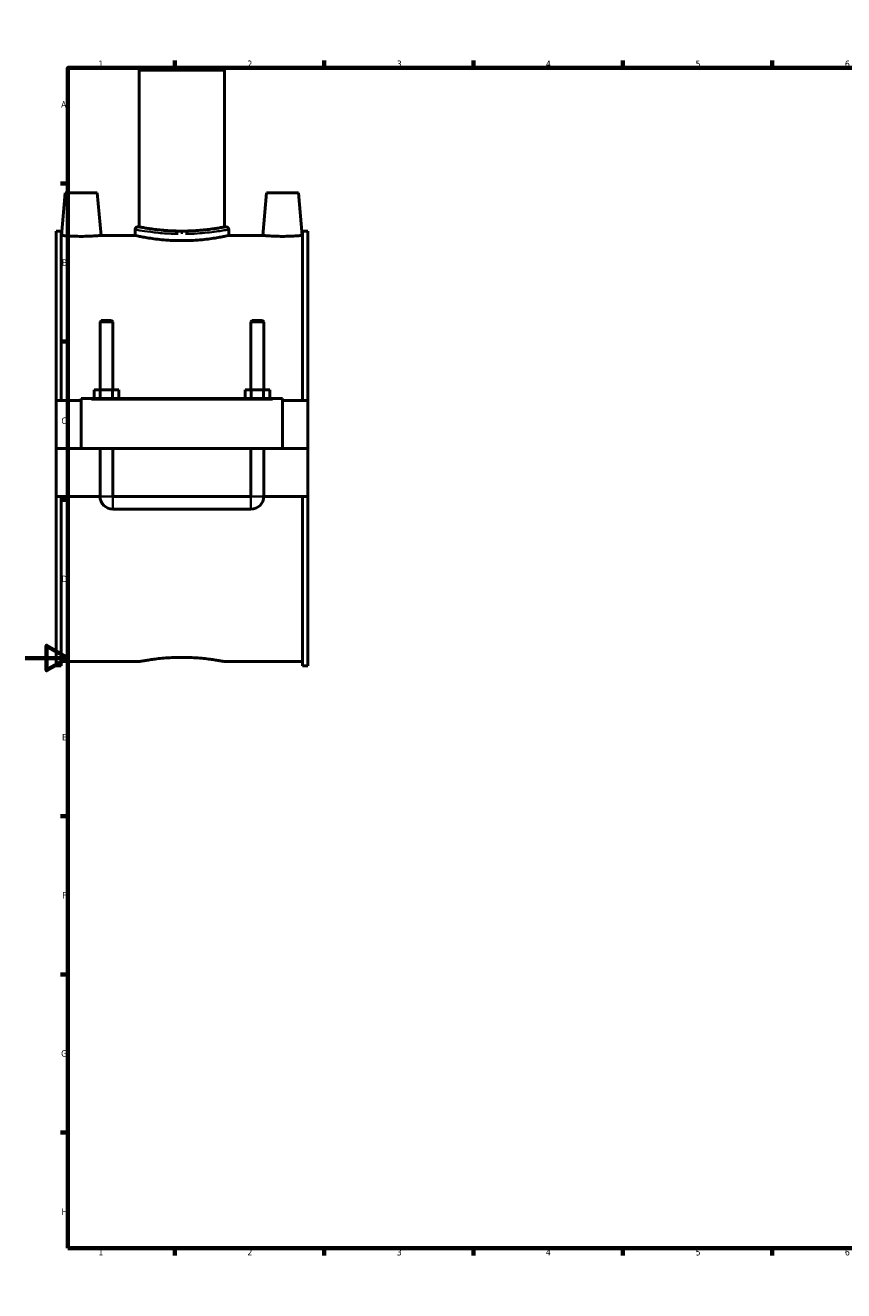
# Model space of a CAD drawing. Header units: millimetres. Extents: x 0 to 1126, y -37 to 1112.
# Tile 1 of 4: x 0 to 384, y 0 to 594. Entities that reach past the tile are written whole.
import ezdxf

# ---------------------------------------------------------------- set-up
doc = ezdxf.new("R2010")
doc.units = ezdxf.units.MM
for name, color, linetype, lineweight in [('Border (ANSI)', 7, 'Continuous', 70), ('Visible (ANSI)', 7, 'Continuous', 50), ('Visible Narrow (ANSI)', 7, 'Continuous', 35)]:
    doc.layers.add(name, color=color, linetype=linetype, lineweight=lineweight)
doc.styles.add('Note Text (ANSI)', font='tahoma.ttf')

# ---------------------------------------------------------------- blocks, each defined once
blk = doc.blocks.new('Borders Default Border')
at = {"layer": 'Border (ANSI)'}
for p, q in [((70.08, 574), (70.08, 577.45)), ((140.17, 574), (140.17, 577.45)), ((210.25, 574), (210.25, 577.45)), ((280.33, 574), (280.33, 577.45)), ((350.42, 574), (350.42, 577.45)), ((490.58, 574), (490.58, 577.45)), ((560.67, 574), (560.67, 577.45)), ((630.75, 574), (630.75, 577.45)), ((700.83, 574), (700.83, 577.45)), ((770.92, 574), (770.92, 577.45)), ((20, 519.75), (16.55, 519.75)), ((821, 519.75), (824.45, 519.75)), ((20, 445.5), (16.55, 445.5)), ((821, 445.5), (824.45, 445.5)), ((20, 371.25), (16.55, 371.25)), ((821, 371.25), (824.45, 371.25)), ((20, 222.75), (16.55, 222.75)), ((821, 222.75), (824.45, 222.75)), ((20, 148.5), (16.55, 148.5)), ((821, 148.5), (824.45, 148.5)), ((20, 74.25), (16.55, 74.25)), ((821, 74.25), (824.45, 74.25)), ((70.08, 20), (70.08, 16.55)), ((140.17, 20), (140.17, 16.55)), ((210.25, 20), (210.25, 16.55)), ((280.33, 20), (280.33, 16.55)), ((350.42, 20), (350.42, 16.55)), ((490.58, 20), (490.58, 16.55)), ((560.67, 20), (560.67, 16.55)), ((630.75, 20), (630.75, 16.55)), ((700.83, 20), (700.83, 16.55)), ((770.92, 20), (770.92, 16.55))]:
    blk.add_line(p, q, dxfattribs=at)
at = {"layer": 'Border (ANSI)', "flags": 128}
for points in [[(420.5, 594), (420.5, 574), (414.73, 584), (426.27, 584), (420.5, 574)], [(20, 20), (20, 574), (821, 574), (821, 20), (20, 20)], [(0, 297), (20, 297), (10, 302.77), (10, 291.23), (20, 297)], [(841, 297), (821, 297), (831, 302.77), (831, 291.23), (821, 297)], [(420.5, 0), (420.5, 20), (414.73, 10), (426.27, 10), (420.5, 20)]]:
    blk.add_lwpolyline(points, dxfattribs=at)
at = {"layer": 'Border (ANSI)', "attachment_point": 7, "style": 'Note Text (ANSI)'}
for s, insert, char_height in [('1', (34.35, 574.4), 3.05), ('2', (104.2, 574.4), 3.05), ('3', (174.26, 574.34), 3.05), ('4', (244.23, 574.4), 3.05), ('5', (314.48, 574.34), 3.05), ('6', (384.49, 574.34), 3.05), ('7', (454.6, 574.4), 3.05), ('8', (524.63, 574.33), 3.05), ('9', (594.7, 574.34), 3.05), ('10', (663.96, 574.34), 3.048), ('11', (734.04, 574.4), 3.048), ('12', (804.13, 574.4), 3.048), ('A', (16.78, 555.35), 3.05), ('A', (821.63, 555.35), 3.05), ('B', (17.15, 481.1), 3.05), ('B', (821.99, 481.1), 3.05), ('C', (16.95, 406.8), 3.05), ('C', (821.8, 406.8), 3.05), ('D', (16.96, 332.6), 3.05), ('D', (821.81, 332.6), 3.05), ('E', (17.21, 258.35), 3.05), ('E', (822.05, 258.35), 3.05), ('F', (17.29, 184.1), 3.05), ('F', (822.14, 184.1), 3.05), ('G', (16.81, 109.79), 3.05), ('G', (821.66, 109.79), 3.05), ('H', (16.97, 35.6), 3.05), ('H', (821.81, 35.6), 3.05), ('1', (34.35, 16.55), 3.05), ('2', (104.2, 16.55), 3.05), ('3', (174.26, 16.49), 3.05), ('4', (244.23, 16.55), 3.05), ('5', (314.48, 16.49), 3.05), ('6', (384.49, 16.49), 3.05), ('7', (454.6, 16.55), 3.05), ('8', (524.63, 16.48), 3.05), ('9', (594.7, 16.49), 3.05), ('10', (663.96, 16.49), 3.048), ('11', (734.04, 16.55), 3.048), ('12', (804.13, 16.55), 3.048)]:
    blk.add_mtext(s, dxfattribs=dict(at, insert=insert, char_height=char_height))

msp = doc.modelspace()

# ---------------------------------------------------------------- linework, layer by layer
at = {"layer": 'Visible (ANSI)'}
for p, q in [((53.859, 573.365), (53.459, 572.965)), ((93.459, 572.965), (53.459, 572.965)), ((53.459, 572.965), (53.459, 499.365)), ((53.859, 573.365), (93.059, 573.365)), ((93.059, 573.365), (93.459, 572.965)), ((93.459, 572.965), (93.459, 499.365)), ((18.759, 515.365), (17.009, 495.365)), ((33.759, 515.365), (18.759, 515.365)), ((33.759, 515.365), (35.508, 495.365)), ((113.159, 515.365), (111.409, 495.365)), ((113.159, 515.365), (128.159, 515.365)), ((128.159, 515.365), (129.908, 495.365)), ((52.659, 499.365), (53.459, 499.365)), ((93.459, 499.365), (94.259, 499.365)), ((14.459, 497.365), (14.459, 417.865)), ((14.459, 497.365), (16.819, 497.365)), ((16.819, 417.865), (16.819, 497.365)), ((17.009, 495.365), (16.819, 495.365)), ((51.459, 495.365), (35.508, 495.365)), ((51.459, 498.165), (51.459, 495.365)), ((95.459, 498.165), (95.459, 495.365)), ((111.409, 495.365), (95.459, 495.365)), ((130.099, 495.365), (129.908, 495.365)), ((130.099, 417.865), (130.099, 497.365)), ((130.099, 497.365), (132.459, 497.365)), ((132.459, 497.365), (132.459, 417.865)), ((35.659, 455.415), (35.059, 454.815)), ((41.059, 454.815), (35.059, 454.815)), ((35.059, 454.815), (35.059, 422.865)), ((35.659, 455.415), (40.459, 455.415)), ((40.459, 455.415), (41.059, 454.815)), ((41.059, 454.815), (41.059, 422.865)), ((106.459, 455.415), (105.859, 454.815)), ((111.859, 454.815), (105.859, 454.815)), ((105.859, 422.865), (105.859, 454.815)), ((106.459, 455.415), (111.259, 455.415)), ((111.259, 455.415), (111.859, 454.815)), ((111.859, 422.865), (111.859, 454.815)), ((32.285, 418.865), (32.285, 422.865)), ((32.285, 422.865), (35.172, 422.865)), ((35.172, 418.865), (35.172, 422.865)), ((35.172, 422.865), (40.945, 422.865)), ((40.945, 418.865), (40.945, 422.865)), ((40.945, 422.865), (43.832, 422.865)), ((43.832, 418.865), (43.832, 422.865)), ((103.085, 418.865), (103.085, 422.865)), ((103.085, 422.865), (105.972, 422.865)), ((105.972, 418.865), (105.972, 422.865)), ((105.972, 422.865), (111.745, 422.865)), ((111.745, 418.865), (111.745, 422.865)), ((111.745, 422.865), (114.632, 422.865)), ((114.632, 418.865), (114.632, 422.865)), ((26.259, 417.865), (14.459, 417.865)), ((14.459, 395.415), (14.459, 417.865)), ((26.259, 418.365), (26.259, 418.865)), ((120.659, 418.865), (26.259, 418.865)), ((26.259, 395.415), (26.259, 418.365)), ((120.659, 418.865), (120.659, 418.365)), ((120.659, 418.365), (120.659, 395.415)), ((132.459, 417.865), (120.659, 417.865)), ((132.459, 417.865), (132.459, 395.415)), ((14.459, 395.415), (26.259, 395.415)), ((14.459, 372.865), (14.459, 395.315)), ((35.059, 395.315), (14.459, 395.315)), ((120.659, 395.415), (26.259, 395.415)), ((35.059, 395.415), (35.059, 395.315)), ((35.059, 372.865), (35.059, 395.315)), ((41.059, 395.415), (41.059, 395.315)), ((105.859, 395.315), (41.059, 395.315)), ((41.059, 395.315), (41.059, 372.865)), ((105.859, 395.315), (105.859, 395.415)), ((105.859, 372.865), (105.859, 395.315)), ((111.859, 395.315), (111.859, 395.415)), ((132.459, 395.315), (111.859, 395.315)), ((111.859, 395.315), (111.859, 372.865)), ((120.659, 395.415), (132.459, 395.415)), ((132.459, 395.315), (132.459, 372.865)), ((35.059, 372.865), (14.459, 372.865)), ((14.459, 372.865), (14.459, 293.365)), ((16.819, 293.365), (16.819, 372.865)), ((105.859, 372.865), (41.059, 372.865)), ((132.459, 372.865), (111.859, 372.865)), ((130.099, 293.365), (130.099, 372.865)), ((132.459, 372.865), (132.459, 293.365)), ((41.059, 366.865), (105.859, 366.865)), ((14.459, 293.365), (16.819, 293.365)), ((53.859, 295.365), (16.819, 295.365)), ((130.099, 295.365), (93.059, 295.365)), ((130.099, 293.365), (132.459, 293.365))]:
    msp.add_line(p, q, dxfattribs=at)
for centre, radius, start, end in [((52.659, 498.165), 1.2, 90, 180), ((94.259, 498.165), 1.2, 0, 90), ((41.059, 372.865), 6, 180, 270), ((105.859, 372.865), 6, 270, 0)]:
    msp.add_arc(centre, radius, start, end, dxfattribs=at)
for points, knots in [([(93.459, 499.365), (93.459, 499.365), (93.338, 499.341), (92.83, 499.246), (92.443, 499.173), (91.422, 498.991), (90.786, 498.882), (89.319, 498.646), (88.487, 498.52), (86.715, 498.277), (85.713, 498.151), (83.532, 497.914), (82.352, 497.803), (79.89, 497.619), (78.605, 497.545), (76.019, 497.448), (74.718, 497.424), (72.2, 497.424), (70.899, 497.448), (68.313, 497.545), (67.028, 497.619), (64.565, 497.803), (63.385, 497.914), (61.204, 498.151), (60.203, 498.277), (58.43, 498.52), (57.598, 498.646), (56.131, 498.882), (55.495, 498.991), (54.474, 499.173), (54.087, 499.246), (53.579, 499.341), (53.459, 499.365), (53.459, 499.365)], [3.0216025, 3.0216025, 3.0216025, 3.0216025, 3.3992938, 3.3992938, 3.7769851, 3.7769851, 4.1546764, 4.1546764, 4.5323677, 4.5323677, 4.910077, 4.910077, 5.2877864, 5.2877864, 5.6654957, 5.6654957, 6.0432051, 6.0432051, 6.4209144, 6.4209144, 6.7986237, 6.7986237, 7.1763331, 7.1763331, 7.5540424, 7.5540424, 7.9317337, 7.9317337, 8.309425, 8.309425, 8.6871163, 8.6871163, 9.0648076, 9.0648076, 9.0648076, 9.0648076]), ([(26.259, 494.933), (25.093, 494.933), (23.852, 494.955), (21.57, 495.037), (20.53, 495.095), (18.89, 495.204), (18.181, 495.261), (17.24, 495.342), (17.009, 495.365), (17.009, 495.365)], [2.7948455, 2.7948455, 2.7948455, 2.7948455, 3.1443651, 3.1443651, 3.4938847, 3.4938847, 3.8430765, 3.8430765, 4.1922683, 4.1922683, 4.1922683, 4.1922683]), ([(35.508, 495.365), (35.508, 495.365), (35.277, 495.342), (34.336, 495.261), (33.627, 495.204), (31.987, 495.095), (30.947, 495.037), (28.665, 494.955), (27.424, 494.933), (26.259, 494.933)], [6.9871138, 6.9871138, 6.9871138, 6.9871138, 7.3363057, 7.3363057, 7.6854975, 7.6854975, 8.035017, 8.035017, 8.3845366, 8.3845366, 8.3845366, 8.3845366]), ([(73.459, 492.915), (72.072, 492.915), (70.64, 492.945), (67.795, 493.069), (66.381, 493.162), (63.673, 493.395), (62.375, 493.535), (59.977, 493.835), (58.876, 493.994), (56.928, 494.301), (56.013, 494.459), (54.4, 494.756), (53.7, 494.894), (52.576, 495.123), (52.151, 495.215), (51.592, 495.335), (51.459, 495.365), (51.459, 495.365)], [0, 0, 0, 0, 0.4158401, 0.4158401, 0.8316802, 0.8316802, 1.2475203, 1.2475203, 1.6633604, 1.6633604, 2.0791661, 2.0791661, 2.4949718, 2.4949718, 2.9107776, 2.9107776, 3.3265833, 3.3265833, 3.3265833, 3.3265833]), ([(95.459, 495.365), (95.459, 495.365), (95.325, 495.335), (94.766, 495.215), (94.341, 495.123), (93.217, 494.894), (92.518, 494.756), (90.904, 494.459), (89.989, 494.301), (88.041, 493.994), (86.94, 493.835), (84.542, 493.535), (83.245, 493.395), (80.536, 493.162), (79.122, 493.069), (76.277, 492.945), (74.845, 492.915), (73.459, 492.915)], [9.9797498, 9.9797498, 9.9797498, 9.9797498, 10.3955555, 10.3955555, 10.8113612, 10.8113612, 11.2271669, 11.2271669, 11.6429726, 11.6429726, 12.0588128, 12.0588128, 12.4746529, 12.4746529, 12.890493, 12.890493, 13.3063331, 13.3063331, 13.3063331, 13.3063331]), ([(120.659, 494.933), (119.493, 494.933), (118.252, 494.955), (115.97, 495.037), (114.93, 495.095), (113.29, 495.204), (112.581, 495.261), (111.64, 495.342), (111.409, 495.365), (111.409, 495.365)], [0, 0, 0, 0, 0.3495196, 0.3495196, 0.6990391, 0.6990391, 1.048231, 1.048231, 1.3974228, 1.3974228, 1.3974228, 1.3974228]), ([(129.908, 495.365), (129.908, 495.365), (129.677, 495.342), (128.736, 495.261), (128.027, 495.204), (126.387, 495.095), (125.347, 495.037), (123.065, 494.955), (121.824, 494.933), (120.659, 494.933)], [4.1922683, 4.1922683, 4.1922683, 4.1922683, 4.5414601, 4.5414601, 4.8906519, 4.8906519, 5.2401715, 5.2401715, 5.5896911, 5.5896911, 5.5896911, 5.5896911]), ([(53.859, 295.365), (53.859, 295.365), (53.977, 295.388), (54.475, 295.484), (54.854, 295.556), (55.855, 295.738), (56.478, 295.848), (57.916, 296.083), (58.731, 296.208), (60.468, 296.451), (61.449, 296.577), (63.586, 296.814), (64.742, 296.925), (67.156, 297.11), (68.415, 297.183), (70.949, 297.281), (72.225, 297.304), (73.459, 297.304)], [8.8844533, 8.8844533, 8.8844533, 8.8844533, 9.2546293, 9.2546293, 9.6248053, 9.6248053, 9.9949813, 9.9949813, 10.3651573, 10.3651573, 10.7353524, 10.7353524, 11.1055475, 11.1055475, 11.4757426, 11.4757426, 11.8459377, 11.8459377, 11.8459377, 11.8459377]), ([(73.459, 297.304), (74.693, 297.304), (75.968, 297.281), (78.502, 297.183), (79.761, 297.11), (82.175, 296.925), (83.331, 296.814), (85.468, 296.577), (86.45, 296.451), (88.186, 296.208), (89.001, 296.083), (90.439, 295.848), (91.062, 295.738), (92.063, 295.556), (92.443, 295.484), (92.94, 295.388), (93.059, 295.365), (93.059, 295.365)], [0, 0, 0, 0, 0.3701951, 0.3701951, 0.7403902, 0.7403902, 1.1105853, 1.1105853, 1.4807804, 1.4807804, 1.8509564, 1.8509564, 2.2211324, 2.2211324, 2.5913084, 2.5913084, 2.9614844, 2.9614844, 2.9614844, 2.9614844])]:
    msp.add_open_spline(points, degree=3, knots=knots, dxfattribs=at)
at = {"layer": 'Visible Narrow (ANSI)'}
for p, q in [((73.459, 497.194), (73.459, 496.121)), ((30.979, 418.365), (115.939, 418.365)), ((35.095, 372.865), (41.022, 372.865)), ((41.059, 366.902), (41.059, 372.828)), ((105.859, 366.902), (105.859, 372.828)), ((111.822, 372.865), (105.895, 372.865))]:
    msp.add_line(p, q, dxfattribs=at)
for points, knots in [([(71.822, 497.227), (70.753, 497.245), (69.69, 497.28), (65.977, 497.459), (63.441, 497.693), (59.064, 498.227), (57.208, 498.522), (54.386, 499.016), (53.417, 499.211), (52.853, 499.325), (52.774, 499.341), (52.724, 499.351)], [6.8176382, 6.8176382, 6.8176382, 6.8176382, 7.1444919, 7.1444919, 7.9812148, 7.9812148, 8.8005902, 8.8005902, 9.6160546, 9.6160546, 9.8107279, 9.8107279, 9.8107279, 9.8107279]), ([(94.193, 499.351), (93.989, 499.309), (93.306, 499.168), (90.711, 498.688), (88.477, 498.304), (83.031, 497.637), (79.83, 497.362), (76.03, 497.246), (75.563, 497.235), (75.095, 497.227)], [16.7946614, 16.7946614, 16.7946614, 16.7946614, 17.5796714, 17.5796714, 18.6176249, 18.6176249, 19.6446083, 19.6446083, 19.7877819, 19.7877819, 19.7877819, 19.7877819]), ([(51.528, 498.151), (51.58, 498.141), (51.664, 498.126), (52.26, 498.013), (53.286, 497.82), (56.27, 497.332), (58.233, 497.04), (62.863, 496.512), (65.546, 496.281), (69.473, 496.104), (70.597, 496.069), (71.728, 496.052)], [-9.8107279, -9.8107279, -9.8107279, -9.8107279, -9.6160546, -9.6160546, -8.8005902, -8.8005902, -7.9812148, -7.9812148, -7.1444919, -7.1444919, -6.8176382, -6.8176382, -6.8176382, -6.8176382]), ([(75.189, 496.052), (75.685, 496.06), (76.179, 496.07), (80.197, 496.185), (83.583, 496.457), (89.343, 497.116), (91.706, 497.496), (94.451, 497.97), (95.173, 498.109), (95.39, 498.151)], [-19.7877819, -19.7877819, -19.7877819, -19.7877819, -19.6446083, -19.6446083, -18.6176249, -18.6176249, -17.5796714, -17.5796714, -16.7946614, -16.7946614, -16.7946614, -16.7946614])]:
    msp.add_open_spline(points, degree=3, knots=knots, dxfattribs=at)

# ---------------------------------------------------------------- block references
msp.add_blockref('Borders Default Border', (0, 0))

doc.saveas('drawing.dxf')
